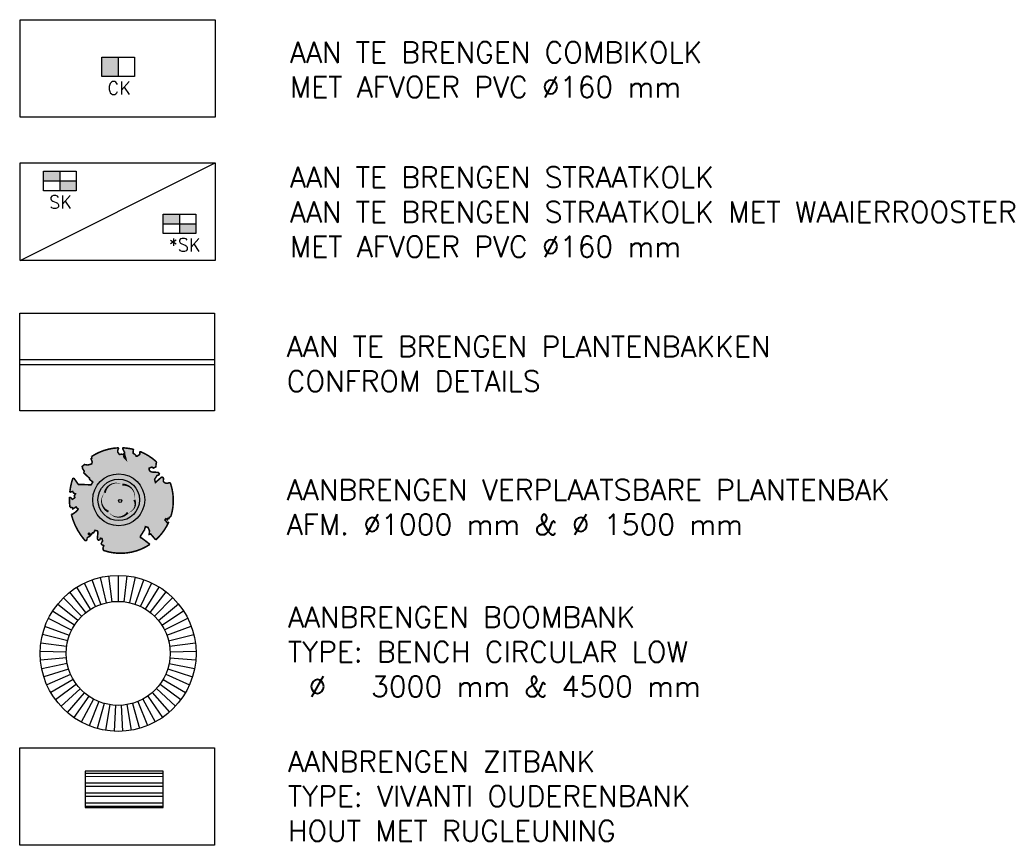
# Model space of a CAD drawing. Header units: metres. Extents: x 202922 to 203755, y 348928 to 349702.
# Tile 5 of 256: x 203167 to 203186, y 348930 to 348945. Entities that reach past the tile are written whole.
import ezdxf

# ---------------------------------------------------------------- set-up
doc = ezdxf.new("R2010")
doc.units = ezdxf.units.M
for name, color, linetype in [('PH-ARC-BOOM', 7, 'Continuous'), ('PH-NIEUW-BAND-20-30', 210, 'Continuous'), ('PH-NIEUW-BEPLANTING- OMRANDING', 96, 'Continuous'), ('PH-NIEUW-BEPLANTING-BOOM', 98, 'Continuous'), ('PH-NIEUW-STRAATMEUBILAIR', 7, 'Continuous'), ('PH-NIEUW-STRAATMEUBILAIR-BOOMBANK', 7, 'Continuous'), ('PH-NIEUW-STRAATMEUBILAIR-PLANTENBAK', 4, 'Continuous'), ('PH-NIEUW-STRAATMEUBILAIR-VERPLAATSBARE PLANTENBAK', 4, 'Continuous'), ('PH-RIO-KOLK', 7, 'Continuous'), ('PH100', 7, 'Continuous')]:
    doc.layers.add(name, color=color, linetype=linetype)
doc.styles.add('ROMANS', font='romans.shx')

# ---------------------------------------------------------------- blocks, each defined once
blk = doc.blocks.new('A$C9b134cbc')
at = {"layer": 'PH-NIEUW-STRAATMEUBILAIR-BOOMBANK'}
for points in [[(1.066424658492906, 2.401106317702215), (0.8496345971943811, 2.851663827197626)], [(1.167968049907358, 2.443257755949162), (1.00194968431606, 2.914890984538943)], [(1.273525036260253, 2.474007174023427), (1.160285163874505, 2.961015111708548)], [(1.381819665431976, 2.492982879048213), (1.322727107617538, 2.98947866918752)], [(1.504728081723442, 2.499980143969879), (1.507089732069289, 2.999974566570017)], [(1.614476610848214, 2.493417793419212), (1.671712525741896, 2.990131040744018)], [(1.722841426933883, 2.474847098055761), (1.834259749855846, 2.962274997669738)], [(1.82851263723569, 2.444492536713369), (1.992766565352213, 2.916743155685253)], [(1.93021290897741, 2.402721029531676), (2.145316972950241, 2.85408589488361)], [(0.8802250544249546, 2.284767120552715), (0.5703351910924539, 2.677155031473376)], [(0.9701222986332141, 2.348062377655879), (0.7051810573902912, 2.772097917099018)], [(2.026712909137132, 2.350037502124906), (2.290066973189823, 2.775060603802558)], [(2.11684616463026, 2.287078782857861), (2.425266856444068, 2.680622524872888)], [(0.7978195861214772, 2.211985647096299), (0.4467269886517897, 2.567982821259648)], [(2.199523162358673, 2.214605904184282), (2.549282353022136, 2.571913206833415)], [(0.6593657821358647, 2.041587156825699), (0.2390462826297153, 2.312385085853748)], [(0.7239019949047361, 2.13059772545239), (0.3358506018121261, 2.44590093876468)], [(2.273744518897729, 2.1334949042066), (2.660614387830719, 2.450246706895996)], [(2.338613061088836, 2.044726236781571), (2.75791720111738, 2.317093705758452)], [(0.6049910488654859, 1.946029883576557), (0.1574841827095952, 2.169049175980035)], [(2.393344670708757, 1.949372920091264), (2.840014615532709, 2.174063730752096)], [(0.5614350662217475, 1.845080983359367), (0.09215020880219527, 2.017625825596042)], [(2.437277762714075, 1.848587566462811), (2.905914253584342, 2.022885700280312)], [(0.5292243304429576, 1.739960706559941), (0.04383410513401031, 1.859945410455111)], [(2.469881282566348, 1.743588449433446), (2.954819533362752, 1.865387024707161)], [(0.500254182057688, 1.522323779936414), (0.0003788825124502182, 1.533490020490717)], [(0.5087481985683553, 1.631939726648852), (0.01311990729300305, 1.69791394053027)], [(2.490761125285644, 1.635644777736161), (2.986139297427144, 1.703471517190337)], [(2.49966489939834, 1.526061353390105), (2.99949495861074, 1.539096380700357)], [(0.5038449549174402, 1.412437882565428), (0.005765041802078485, 1.368661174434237)], [(2.496484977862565, 1.416162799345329), (2.994725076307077, 1.374248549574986)], [(0.5194771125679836, 1.303610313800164), (0.0292132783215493, 1.205419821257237)], [(0.546961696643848, 1.197156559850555), (0.07044015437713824, 1.045739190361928)], [(2.454173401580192, 1.200721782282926), (2.931257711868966, 1.051087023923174)], [(2.481259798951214, 1.307277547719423), (2.971887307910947, 1.21092067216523)], [(0.5859664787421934, 1.09436341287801), (0.1289473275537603, 0.8915494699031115)], [(0.636019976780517, 0.9964734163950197), (0.2040275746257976, 0.7447144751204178)], [(2.365866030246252, 0.9997070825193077), (2.798796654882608, 0.7495649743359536)], [(2.41555320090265, 1.097783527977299), (2.873327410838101, 0.8966796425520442)], [(0.6965171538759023, 0.9046698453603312), (0.2947733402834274, 0.6070091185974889)], [(0.7667267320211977, 0.82006240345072), (0.4000877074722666, 0.480097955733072)], [(2.235819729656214, 0.8228086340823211), (2.603727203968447, 0.4842173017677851)], [(2.305712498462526, 0.9076779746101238), (2.708566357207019, 0.6115213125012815)], [(0.8458000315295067, 0.7436738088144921), (0.518697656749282, 0.3655150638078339)], [(0.9327812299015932, 0.6764274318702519), (0.6491694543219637, 0.2646454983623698)], [(1.026618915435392, 0.6191361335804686), (0.7899259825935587, 0.1787085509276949)], [(1.126178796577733, 0.5724924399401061), (0.9392658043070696, 0.1087430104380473)], [(1.877295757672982, 0.5738965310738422), (2.065941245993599, 0.1108491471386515)], [(1.976680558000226, 0.6209121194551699), (2.215018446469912, 0.181372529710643)], [(2.070303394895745, 0.6785538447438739), (2.355452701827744, 0.267835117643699)], [(2.157032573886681, 0.7461249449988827), (2.4855464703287, 0.3691917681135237)], [(1.230257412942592, 0.5370601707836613), (1.095383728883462, 0.05559460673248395)], [(1.337596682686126, 0.5132676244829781), (1.256392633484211, 0.01990578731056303)], [(1.446899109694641, 0.5014024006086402), (1.420346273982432, 0.002107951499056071)], [(1.556843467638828, 0.5016079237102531), (1.585262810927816, 0.002416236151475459)], [(1.666100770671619, 0.5138817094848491), (1.749148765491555, 0.02082691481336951)], [(1.773350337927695, 0.5380753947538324), (1.910023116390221, 0.05711744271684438)]]:
    blk.add_lwpolyline(points, dxfattribs=at)
for radius in [1.5, 1]:
    blk.add_circle((1.500004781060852, 1.499991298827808), radius, dxfattribs=at)
blk = doc.blocks.new('bank')
h = blk.add_hatch()
h.set_pattern_fill('ANSI32', color=256, scale=0.02, angle=135)
h.set_pattern_definition([(180, (-196240.8201112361, -370617.3305901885), (-1.387778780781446e-17, -0.1905), []), (180, (-196240.8836112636, -370617.2670901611), (-1.387778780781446e-17, -0.1905), [])])
h.paths.add_polyline_path([(0, 0), (1.5, 0), (1.5, 0.7000000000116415), (0, 0.7000000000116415)])
blk.add_lwpolyline([(0, 0), (1.5, 0), (1.5, 0.7000000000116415), (0, 0.7000000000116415)], close=True)
blk = doc.blocks.new('*U25')
at = {"layer": 'PH-ARC-BOOM', "transparency": 33554495}
h = blk.add_hatch(color=94, dxfattribs=at)
h.dxf.hatch_style = 1
edge = h.paths.add_edge_path()
edge.add_line((0.08650493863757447, 0.9423767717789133), (0.08824732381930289, 0.9444135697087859))
edge.add_line((0.08824732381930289, 0.9444135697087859), (0.08990813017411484, 0.9461926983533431))
edge.add_line((0.08990813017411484, 0.9461926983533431), (0.09149985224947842, 0.947791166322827))
edge.add_line((0.09149985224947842, 0.947791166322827), (0.09303498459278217, 0.9492859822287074))
edge.add_line((0.09303498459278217, 0.9492859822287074), (0.09452602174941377, 0.9507541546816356))
edge.add_line((0.09452602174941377, 0.9507541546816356), (0.09598545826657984, 0.9522726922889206))
edge.add_line((0.09598545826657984, 0.9522726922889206), (0.0974257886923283, 0.9539186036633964))
edge.add_line((0.0974257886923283, 0.9539186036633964), (0.09885950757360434, 0.9557688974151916))
edge.add_line((0.09885950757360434, 0.9557688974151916), (0.1002758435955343, 0.9579073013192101))
edge.add_line((0.1002758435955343, 0.9579073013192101), (0.1015709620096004, 0.9604444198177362))
edge.add_line((0.1015709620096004, 0.9604444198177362), (0.1026177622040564, 0.9634975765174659))
edge.add_line((0.1026177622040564, 0.9634975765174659), (0.1032891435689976, 0.9671840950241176))
edge.add_line((0.1032891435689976, 0.9671840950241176), (0.1034580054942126, 0.9716212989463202))
edge.add_line((0.1034580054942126, 0.9716212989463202), (0.1029972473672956, 0.9769265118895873))
edge.add_line((0.1029972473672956, 0.9769265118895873), (0.1017797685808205, 0.9832170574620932))
edge.add_line((0.1017797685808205, 0.9832170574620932), (0.09505220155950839, 1.006887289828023))
edge.add_arc((0.1048093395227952, 1.00966046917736), 0.01014358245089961, 84.28280273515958, 195.8662404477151, ccw=False)
edge.add_arc((0.004771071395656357, 0.01044105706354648), 1.014358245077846, 64.36238583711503, 84.28280273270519, ccw=False)
edge.add_arc((0.4326890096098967, 0.9020720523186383), 0.0253589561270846, -17.326970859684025, 64.36238583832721, ccw=False)
edge.add_line((0.4568971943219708, 0.8945195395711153), (0.4707620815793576, 0.8238279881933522))
edge.add_line((0.4707620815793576, 0.8238279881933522), (0.436041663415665, 0.7892173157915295))
edge.add_line((0.436041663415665, 0.7892173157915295), (0.398413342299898, 0.7970961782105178))
edge.add_line((0.398413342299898, 0.7970961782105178), (0.3533968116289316, 0.7633326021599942))
edge.add_line((0.3533968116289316, 0.7633326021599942), (0.3706255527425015, 0.7204620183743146))
edge.add_line((0.3706255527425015, 0.7204620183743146), (0.4172405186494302, 0.7054663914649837))
edge.add_line((0.4172405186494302, 0.7054663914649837), (0.5423792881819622, 0.7342323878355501))
edge.add_line((0.5423792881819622, 0.7342323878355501), (0.5728953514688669, 0.717372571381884))
edge.add_line((0.5728953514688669, 0.717372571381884), (0.5699041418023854, 0.6905147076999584))
edge.add_line((0.5699041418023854, 0.6905147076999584), (0.5413587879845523, 0.6729338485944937))
edge.add_line((0.5413587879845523, 0.6729338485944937), (0.5154089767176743, 0.5882506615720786))
edge.add_line((0.5154089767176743, 0.5882506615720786), (0.5486011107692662, 0.5339612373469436))
edge.add_line((0.5486011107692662, 0.5339612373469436), (0.6335552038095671, 0.6693344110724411))
edge.add_arc((0.6420974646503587, 0.6310468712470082), 0.03922889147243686, -4.532290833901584, 102.57716793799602, ccw=False)
edge.add_arc((0.724263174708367, 0.6245336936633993), 0.04319456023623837, 175.4677091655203, 248.9217068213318)
edge.add_arc((0.7401727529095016, 0.6658108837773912), 0.08743166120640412, 248.9217068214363, 311.9171786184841)
edge.add_line((0.798581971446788, 0.6007519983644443), (0.7913936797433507, 0.5970326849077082))
edge.add_arc((0.8118536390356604, 0.5820504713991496), 0.0253589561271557, 35.30771174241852, 143.7858025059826, ccw=False)
edge.add_arc((0.004771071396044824, 0.01044105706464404), 1.014358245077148, -1.223300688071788, 35.307711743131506, ccw=False)
edge.add_line((1.018898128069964, -0.01121447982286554), (0.9954664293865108, -0.03381072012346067))
edge.add_line((0.9954664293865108, -0.03381072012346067), (0.9952625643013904, -0.05876833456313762))
edge.add_line((0.9952625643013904, -0.05876833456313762), (0.97237409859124, -0.06297039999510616))
edge.add_line((0.97237409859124, -0.06297039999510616), (0.9752459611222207, -0.08757275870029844))
edge.add_line((0.9752459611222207, -0.08757275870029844), (0.9396180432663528, -0.07610409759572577))
edge.add_line((0.9396180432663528, -0.07610409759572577), (0.9288286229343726, -0.1038427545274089))
edge.add_line((0.9288286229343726, -0.1038427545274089), (0.9727618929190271, -0.1330526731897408))
edge.add_line((0.9727618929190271, -0.1330526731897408), (0.9865007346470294, -0.1439328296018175))
edge.add_line((0.9865007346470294, -0.1439328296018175), (1.010728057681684, -0.1198401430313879))
edge.add_arc((0.004771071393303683, 0.01044105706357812), 1.014358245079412, 328.3336100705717, 352.6207141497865, ccw=False)
edge.add_line((0.8681108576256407, -0.5220690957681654), (0.741059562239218, -0.4401882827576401))
edge.add_line((0.741059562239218, -0.4401882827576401), (0.717514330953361, -0.4563753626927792))
edge.add_line((0.717514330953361, -0.4563753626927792), (0.7024918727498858, -0.3889588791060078))
edge.add_line((0.7024918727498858, -0.3889588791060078), (0.6572299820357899, -0.33466945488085))
edge.add_line((0.6572299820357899, -0.33466945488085), (0.6047093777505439, -0.3351830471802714))
edge.add_line((0.6047093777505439, -0.3351830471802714), (0.6059330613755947, -0.3980071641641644))
edge.add_line((0.6059330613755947, -0.3980071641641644), (0.566077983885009, -0.5355302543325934))
edge.add_line((0.566077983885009, -0.5355302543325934), (0.5721253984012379, -0.5617551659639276))
edge.add_line((0.5721253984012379, -0.5617551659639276), (0.6010301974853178, -0.5658893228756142))
edge.add_line((0.6010301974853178, -0.5658893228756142), (0.7859714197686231, -0.6365895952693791))
edge.add_arc((0.004771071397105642, 0.01044105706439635), 1.014358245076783, 267.1865883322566, 320.3666828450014, ccw=False)
edge.add_arc((-0.131492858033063, -1.015588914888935), 0.08743166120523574, 8.480874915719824, 44.75818636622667)
edge.add_arc((-0.0964692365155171, -0.9257692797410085), 0.03912479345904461, 313.7600660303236, 391.0839923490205)
edge.add_arc((-0.08150731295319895, -0.871000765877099), 0.03922889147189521, 191.1027252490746, 298.21218402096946, ccw=False)
edge.add_line((-0.1200019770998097, -0.8785550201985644), (-0.1061238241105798, -0.8340445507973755))
edge.add_line((-0.1061238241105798, -0.8340445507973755), (-0.1294890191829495, -0.7924725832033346))
edge.add_line((-0.1294890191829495, -0.7924725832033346), (-0.1603268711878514, -0.7955668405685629))
edge.add_line((-0.1603268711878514, -0.7955668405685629), (-0.1649629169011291, -0.828769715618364))
edge.add_line((-0.1649629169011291, -0.828769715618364), (-0.1883580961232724, -0.8422959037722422))
edge.add_line((-0.1883580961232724, -0.8422959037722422), (-0.2160544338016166, -0.8211205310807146))
edge.add_line((-0.2160544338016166, -0.8211205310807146), (-0.2399694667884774, -0.6949648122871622))
edge.add_line((-0.2399694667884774, -0.6949648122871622), (-0.2582130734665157, -0.6767494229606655))
edge.add_line((-0.2582130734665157, -0.6767494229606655), (-0.3043936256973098, -0.6781892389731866))
edge.add_line((-0.3043936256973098, -0.6781892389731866), (-0.3172346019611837, -0.7329758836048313))
edge.add_line((-0.3172346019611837, -0.7329758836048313), (-0.336052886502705, -0.7388846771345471))
edge.add_line((-0.336052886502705, -0.7388846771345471), (-0.3538048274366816, -0.7845823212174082))
edge.add_line((-0.3538048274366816, -0.7845823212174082), (-0.4006539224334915, -0.7595278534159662))
edge.add_arc((-0.3865868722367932, -0.7743409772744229), 0.0204281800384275, 133.5201832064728, 278.5726712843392)
edge.add_arc((-0.3810991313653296, -0.8107444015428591), 0.01638655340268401, -64.42330100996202, 98.57267128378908, ccw=False)
edge.add_arc((-0.3477232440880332, -0.8804780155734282), 0.06092273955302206, 115.5766989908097, 178.1409728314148)
edge.add_line((-0.4086139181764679, -0.8785016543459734), (-0.407173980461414, -0.8805199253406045))
edge.add_arc((-0.4278175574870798, -0.8952481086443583), 0.02535895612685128, -122.86463451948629, 35.50600182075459, ccw=False)
edge.add_arc((0.2198497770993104, 0.1072494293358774), 1.218872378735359, 210.4933712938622, 237.1353654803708, ccw=False)
edge.add_line((-0.8304377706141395, -0.5112535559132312), (-0.8228827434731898, -0.5098405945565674))
edge.add_line((-0.8228827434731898, -0.5098405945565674), (-0.8167086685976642, -0.5081276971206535))
edge.add_line((-0.8167086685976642, -0.5081276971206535), (-0.8117538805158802, -0.5061763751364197))
edge.add_line((-0.8117538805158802, -0.5061763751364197), (-0.8078567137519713, -0.5040481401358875))
edge.add_line((-0.8078567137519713, -0.5040481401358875), (-0.8048555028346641, -0.5018045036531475))
edge.add_line((-0.8048555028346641, -0.5018045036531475), (-0.8025885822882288, -0.4995069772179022))
edge.add_line((-0.8025885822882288, -0.4995069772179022), (-0.8008942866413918, -0.497217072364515))
edge.add_line((-0.8008942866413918, -0.497217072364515), (-0.7535134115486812, -0.4367869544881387))
edge.add_line((-0.7535134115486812, -0.4367869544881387), (-0.7524957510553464, -0.4346789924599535))
edge.add_line((-0.7524957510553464, -0.4346789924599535), (-0.7516640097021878, -0.4326561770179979))
edge.add_line((-0.7516640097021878, -0.4326561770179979), (-0.7509548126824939, -0.4306730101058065))
edge.add_line((-0.7509548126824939, -0.4306730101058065), (-0.7503047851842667, -0.4286839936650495))
edge.add_line((-0.7503047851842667, -0.4286839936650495), (-0.7496505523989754, -0.4266436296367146))
edge.add_line((-0.7496505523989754, -0.4266436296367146), (-0.7489287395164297, -0.424506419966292))
edge.add_line((-0.7489287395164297, -0.424506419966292), (-0.7480759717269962, -0.4222268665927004))
edge.add_line((-0.7480759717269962, -0.4222268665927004), (-0.7470288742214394, -0.4197594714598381))
edge.add_line((-0.7470288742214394, -0.4197594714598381), (-0.7457457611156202, -0.4170726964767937))
edge.add_line((-0.7457457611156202, -0.4170726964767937), (-0.7442717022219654, -0.4141908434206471))
edge.add_line((-0.7442717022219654, -0.4141908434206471), (-0.7426734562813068, -0.4111521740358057))
edge.add_line((-0.7426734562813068, -0.4111521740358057), (-0.7410177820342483, -0.4079949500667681))
edge.add_line((-0.7410177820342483, -0.4079949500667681), (-0.7393714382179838, -0.404757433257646))
edge.add_line((-0.7393714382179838, -0.404757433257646), (-0.7378011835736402, -0.4014778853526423))
edge.add_line((-0.7378011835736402, -0.4014778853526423), (-0.736373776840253, -0.3981945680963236))
edge.add_line((-0.736373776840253, -0.3981945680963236), (-0.7351559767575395, -0.3949457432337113))
edge.add_line((-0.7351559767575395, -0.3949457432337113), (-0.7342033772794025, -0.3917709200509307))
edge.add_line((-0.7342033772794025, -0.3917709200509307), (-0.7335269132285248, -0.3887145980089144))
edge.add_line((-0.7335269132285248, -0.3887145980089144), (-0.7331263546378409, -0.3858225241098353))
edge.add_line((-0.7331263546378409, -0.3858225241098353), (-0.7330014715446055, -0.3831404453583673))
edge.add_line((-0.7330014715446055, -0.3831404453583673), (-0.7331520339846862, -0.3807141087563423))
edge.add_line((-0.7331520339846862, -0.3807141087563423), (-0.7335778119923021, -0.3785892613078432))
edge.add_line((-0.7335778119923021, -0.3785892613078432), (-0.7342785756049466, -0.3768116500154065))
edge.add_line((-0.7342785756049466, -0.3768116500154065), (-0.7352540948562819, -0.3754270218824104))
edge.add_line((-0.7352540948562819, -0.3754270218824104), (-0.7364992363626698, -0.3744576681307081))
edge.add_line((-0.7364992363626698, -0.3744576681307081), (-0.7379892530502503, -0.3738320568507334))
edge.add_line((-0.7379892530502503, -0.3738320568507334), (-0.7396944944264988, -0.3734552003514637))
edge.add_line((-0.7396944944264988, -0.3734552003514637), (-0.7415853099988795, -0.373232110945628))
edge.add_line((-0.7415853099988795, -0.373232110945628), (-0.7436320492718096, -0.3730678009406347))
edge.add_line((-0.7436320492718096, -0.3730678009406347), (-0.7458050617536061, -0.3728672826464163))
edge.add_line((-0.7458050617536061, -0.3728672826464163), (-0.7480746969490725, -0.3725355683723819))
edge.add_line((-0.7480746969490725, -0.3725355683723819), (-0.7504113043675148, -0.3719776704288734))
edge.add_line((-0.7504113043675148, -0.3719776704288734), (-0.7527903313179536, -0.3711203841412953))
edge.add_line((-0.7527903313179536, -0.3711203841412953), (-0.7552076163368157, -0.3699776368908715))
edge.add_line((-0.7552076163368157, -0.3699776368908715), (-0.7576640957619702, -0.3685851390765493))
edge.add_line((-0.7576640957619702, -0.3685851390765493), (-0.7601607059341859, -0.3669786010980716))
edge.add_line((-0.7601607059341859, -0.3669786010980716), (-0.7626983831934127, -0.36519373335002))
edge.add_line((-0.7626983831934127, -0.36519373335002), (-0.7652780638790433, -0.3632662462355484))
edge.add_line((-0.7652780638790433, -0.3632662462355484), (-0.7679006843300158, -0.3612318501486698))
edge.add_line((-0.7679006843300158, -0.3612318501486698), (-0.7705671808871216, -0.3591262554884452))
edge.add_line((-0.7705671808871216, -0.3591262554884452), (-0.7732724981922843, -0.3569747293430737))
edge.add_line((-0.7732724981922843, -0.3569747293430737), (-0.7759876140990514, -0.3547607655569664))
edge.add_line((-0.7759876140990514, -0.3547607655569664), (-0.7786775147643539, -0.3524574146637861))
edge.add_line((-0.7786775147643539, -0.3524574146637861), (-0.7813071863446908, -0.3500377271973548))
edge.add_line((-0.7813071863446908, -0.3500377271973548), (-0.8299391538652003, -0.4056840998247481))
edge.add_line((-0.8299391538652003, -0.4056840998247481), (-0.8323433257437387, -0.4029508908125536))
edge.add_line((-0.8323433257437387, -0.4029508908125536), (-0.8345822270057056, -0.4000204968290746))
edge.add_line((-0.8345822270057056, -0.4000204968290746), (-0.836620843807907, -0.3968659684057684))
edge.add_line((-0.836620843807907, -0.3968659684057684), (-0.8385216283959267, -0.3935251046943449))
edge.add_line((-0.8385216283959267, -0.3935251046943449), (-0.840736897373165, -0.3902946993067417))
edge.add_line((-0.840736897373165, -0.3902946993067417), (-0.8438164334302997, -0.3875362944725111))
edge.add_line((-0.8438164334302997, -0.3875362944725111), (-0.8483100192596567, -0.3856114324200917))
edge.add_line((-0.8483100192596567, -0.3856114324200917), (-0.85476743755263, -0.3848816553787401))
edge.add_line((-0.85476743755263, -0.3848816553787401), (-0.8637384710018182, -0.3857085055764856))
edge.add_line((-0.8637384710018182, -0.3857085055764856), (-0.8757729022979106, -0.3884535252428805))
edge.add_line((-0.8757729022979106, -0.3884535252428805), (-0.8914205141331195, -0.3934782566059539))
edge.add_arc((0.2198497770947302, 0.1072494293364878), 1.21887237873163, 194.8652116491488, 204.2558683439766, ccw=False)
edge.add_line((-0.9582294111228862, -0.2054473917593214), (-0.9234884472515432, -0.2114270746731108))
edge.add_line((-0.9234884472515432, -0.2114270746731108), (-0.8925376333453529, -0.2312720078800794))
edge.add_line((-0.8925376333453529, -0.2312720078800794), (-0.8760445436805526, -0.2163382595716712))
edge.add_line((-0.8760445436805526, -0.2163382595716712), (-0.8562040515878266, -0.1853920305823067))
edge.add_line((-0.8562040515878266, -0.1853920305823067), (-0.8752034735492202, -0.1563483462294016))
edge.add_line((-0.8752034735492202, -0.1563483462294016), (-0.8645641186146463, -0.1134496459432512))
edge.add_line((-0.8645641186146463, -0.1134496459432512), (-0.9040011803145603, -0.1102134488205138))
edge.add_line((-0.9040011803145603, -0.1102134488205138), (-0.9304102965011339, -0.08463351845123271))
edge.add_line((-0.9304102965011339, -0.08463351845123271), (-0.9783993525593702, -0.1160192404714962))
edge.add_arc((0.2198497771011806, 0.1072494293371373), 1.218872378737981, 177.2450157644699, 190.5548318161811, ccw=False)
edge.add_line((-0.9976138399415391, 0.165834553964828), (-0.9703584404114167, 0.1604275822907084))
edge.add_line((-0.9703584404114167, 0.1604275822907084), (-0.8596913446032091, 0.07278734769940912))
edge.add_line((-0.8596913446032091, 0.07278734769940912), (-0.8119143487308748, 0.08936666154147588))
edge.add_line((-0.8119143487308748, 0.08936666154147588), (-0.6256486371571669, 0.1385249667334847))
edge.add_line((-0.6256486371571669, 0.1385249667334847), (-0.6097807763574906, 0.2000328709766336))
edge.add_line((-0.6097807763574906, 0.2000328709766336), (-0.6817740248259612, 0.228700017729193))
edge.add_line((-0.6817740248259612, 0.228700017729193), (-0.6928026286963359, 0.2522743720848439))
edge.add_line((-0.6928026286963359, 0.2522743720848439), (-0.8242515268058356, 0.3167975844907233))
edge.add_line((-0.8242515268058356, 0.3167975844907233), (-0.8271706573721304, 0.3537371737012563))
edge.add_line((-0.8271706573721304, 0.3537371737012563), (-0.8715954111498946, 0.3913917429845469))
edge.add_line((-0.8715954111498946, 0.3913917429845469), (-0.8896592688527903, 0.4279577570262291))
edge.add_line((-0.8896592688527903, 0.4279577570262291), (-0.8593118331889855, 0.4756539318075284))
edge.add_line((-0.8593118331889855, 0.4756539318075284), (-0.7915101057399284, 0.4862687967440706))
edge.add_line((-0.7915101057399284, 0.4862687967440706), (-0.7299217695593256, 0.526538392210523))
edge.add_line((-0.7299217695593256, 0.526538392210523), (-0.7292294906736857, 0.5680382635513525))
edge.add_line((-0.7292294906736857, 0.5680382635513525), (-0.7676352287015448, 0.6132933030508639))
edge.add_line((-0.7676352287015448, 0.6132933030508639), (-0.7574352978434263, 0.6324233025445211))
edge.add_line((-0.7574352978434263, 0.6324233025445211), (-0.7726401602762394, 0.662019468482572))
edge.add_arc((0.004771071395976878, 0.01044105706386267), 1.014358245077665, 109.4406651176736, 140.0323254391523, ccw=False)
edge.add_arc((-0.3294621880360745, 0.9574021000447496), 0.01014358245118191, -4.341665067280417, 109.4406651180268, ccw=False)
edge.add_line((-0.3193477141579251, 0.9566341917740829), (-0.3215297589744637, 0.9278934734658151))
edge.add_line((-0.3215297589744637, 0.9278934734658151), (-0.3210668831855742, 0.9129554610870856))
edge.add_line((-0.3210668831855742, 0.9129554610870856), (-0.3190361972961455, 0.901530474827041))
edge.add_line((-0.3190361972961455, 0.901530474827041), (-0.3157811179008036, 0.8929926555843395))
edge.add_line((-0.3157811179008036, 0.8929926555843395), (-0.3116450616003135, 0.8867161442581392))
edge.add_line((-0.3116450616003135, 0.8867161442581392), (-0.3069714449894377, 0.88207508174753))
edge.add_line((-0.3069714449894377, 0.88207508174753), (-0.3021036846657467, 0.8784436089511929))
edge.add_line((-0.3021036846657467, 0.8784436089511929), (-0.2973851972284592, 0.8751958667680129))
edge.add_line((-0.2973851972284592, 0.8751958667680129), (-0.2930876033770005, 0.8718356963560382))
edge.add_line((-0.2930876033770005, 0.8718356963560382), (-0.28919534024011, 0.8683857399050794))
edge.add_line((-0.28919534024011, 0.8683857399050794), (-0.2856210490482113, 0.8649983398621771))
edge.add_line((-0.2856210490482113, 0.8649983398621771), (-0.2822773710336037, 0.8618258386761))
edge.add_line((-0.2822773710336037, 0.8618258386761), (-0.2790769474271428, 0.859020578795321))
edge.add_line((-0.2790769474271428, 0.859020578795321), (-0.2759324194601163, 0.8567349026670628))
edge.add_line((-0.2759324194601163, 0.8567349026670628), (-0.2727564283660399, 0.8551211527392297))
edge.add_line((-0.2727564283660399, 0.8551211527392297), (-0.269461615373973, 0.8543316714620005))
edge.add_line((-0.269461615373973, 0.8543316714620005), (-0.2659792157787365, 0.8544624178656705))
edge.add_line((-0.2659792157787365, 0.8544624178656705), (-0.2623148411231, 0.855383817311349))
edge.add_line((-0.2623148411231, 0.855383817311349), (-0.2584926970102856, 0.856909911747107))
edge.add_line((-0.2584926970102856, 0.856909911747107), (-0.2545369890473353, 0.8588547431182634))
edge.add_line((-0.2545369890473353, 0.8588547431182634), (-0.250471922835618, 0.8610323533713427))
edge.add_line((-0.250471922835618, 0.8610323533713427), (-0.2463217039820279, 0.8632567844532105))
edge.add_line((-0.2463217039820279, 0.8632567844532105), (-0.2421105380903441, 0.8653420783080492))
edge.add_line((-0.2421105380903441, 0.8653420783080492), (-0.2378626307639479, 0.8671022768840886))
edge.add_line((-0.2378626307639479, 0.8671022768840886), (-0.2336034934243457, 0.8684046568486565))
edge.add_line((-0.2336034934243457, 0.8684046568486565), (-0.2293638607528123, 0.8693294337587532))
edge.add_line((-0.2293638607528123, 0.8693294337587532), (-0.2251757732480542, 0.8700100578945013))
edge.add_line((-0.2251757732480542, 0.8700100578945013), (-0.2210712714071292, 0.8705799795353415))
edge.add_line((-0.2210712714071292, 0.8705799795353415), (-0.2170823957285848, 0.8711726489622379))
edge.add_line((-0.2170823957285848, 0.8711726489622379), (-0.2132411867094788, 0.8719215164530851))
edge.add_line((-0.2132411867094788, 0.8719215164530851), (-0.2095796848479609, 0.8729600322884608))
edge.add_line((-0.2095796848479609, 0.8729600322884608), (-0.2061299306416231, 0.874421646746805))
edge.add_line((-0.2061299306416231, 0.874421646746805), (-0.2029177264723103, 0.8764026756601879))
edge.add_line((-0.2029177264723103, 0.8764026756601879), (-0.1999439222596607, 0.878850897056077))
edge.add_line((-0.1999439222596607, 0.878850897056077), (-0.1972031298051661, 0.881676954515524))
edge.add_line((-0.1972031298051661, 0.881676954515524), (-0.1946899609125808, 0.8847914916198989))
edge.add_line((-0.1946899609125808, 0.8847914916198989), (-0.1925695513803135, 0.8648193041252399))
edge.add_line((-0.1925695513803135, 0.8648193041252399), (-0.1880558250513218, 0.8596630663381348))
edge.add_line((-0.1880558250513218, 0.8596630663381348), (-0.1667766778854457, 0.8235695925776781))
edge.add_line((-0.1667766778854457, 0.8235695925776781), (-0.1221388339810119, 0.7991742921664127))
edge.add_line((-0.1221388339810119, 0.7991742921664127), (-0.1853639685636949, 0.9015843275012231))
edge.add_line((-0.1853639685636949, 0.9015843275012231), (-0.1842019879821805, 0.9046962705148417))
edge.add_line((-0.1842019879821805, 0.9046962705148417), (-0.1833989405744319, 0.907716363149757))
edge.add_line((-0.1833989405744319, 0.907716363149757), (-0.1830339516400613, 0.9106778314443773))
edge.add_line((-0.1830339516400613, 0.9106778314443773), (-0.1831861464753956, 0.9136139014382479))
edge.add_line((-0.1831861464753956, 0.9136139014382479), (-0.183934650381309, 0.916557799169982))
edge.add_line((-0.183934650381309, 0.916557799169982), (-0.1853585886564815, 0.9195427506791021))
edge.add_line((-0.1853585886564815, 0.9195427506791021), (-0.1875370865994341, 0.9226019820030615))
edge.add_line((-0.1875370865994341, 0.9226019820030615), (-0.1905285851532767, 0.9257980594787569))
edge.add_line((-0.1905285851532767, 0.9257980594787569), (-0.1943087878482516, 0.929310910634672))
edge.add_line((-0.1943087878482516, 0.929310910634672), (-0.1988327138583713, 0.9333498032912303))
edge.add_line((-0.1988327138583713, 0.9333498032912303), (-0.2040553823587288, 0.9381240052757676))
edge.add_line((-0.2040553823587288, 0.9381240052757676), (-0.2099318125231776, 0.9438427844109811))
edge.add_line((-0.2099318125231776, 0.9438427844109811), (-0.2164170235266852, 0.9507154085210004))
edge.add_line((-0.2164170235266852, 0.9507154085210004), (-0.2234660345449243, 0.9589511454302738))
edge.add_line((-0.2234660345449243, 0.9589511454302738), (-0.2398539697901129, 0.9801903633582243))
edge.add_arc((-0.2318230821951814, 0.9863869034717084), 0.01014358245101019, 103.62706257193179, 217.6533630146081, ccw=False)
edge.add_arc((0.004771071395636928, 0.01044105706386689), 1.014358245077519, 92.91698137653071, 103.6270625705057, ccw=False)
edge.add_arc((-0.04633234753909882, 1.013354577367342), 0.0101435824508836, 8.656708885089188, 92.91698137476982, ccw=False)
edge.add_line((-0.03630432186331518, 1.014881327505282), (-0.03045796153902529, 0.976481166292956))
edge.add_line((-0.03045796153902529, 0.976481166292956), (-0.02755332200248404, 0.9644842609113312))
edge.add_line((-0.02755332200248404, 0.9644842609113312), (-0.02429638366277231, 0.9560845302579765))
edge.add_line((-0.02429638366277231, 0.9560845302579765), (-0.02076585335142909, 0.9506286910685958))
edge.add_line((-0.02076585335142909, 0.9506286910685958), (-0.01704043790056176, 0.9474634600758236))
edge.add_line((-0.01704043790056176, 0.9474634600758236), (-0.01319884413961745, 0.9459355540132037))
edge.add_line((-0.01319884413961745, 0.9459355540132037), (-0.009319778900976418, 0.945391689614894))
edge.add_line((-0.009319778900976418, 0.945391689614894), (-0.005481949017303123, 0.9451785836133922))
edge.add_line((-0.005481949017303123, 0.9451785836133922), (-0.001749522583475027, 0.9447590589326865))
edge.add_line((-0.001749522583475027, 0.9447590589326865), (0.0018714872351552, 0.9440603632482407))
edge.add_line((0.0018714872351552, 0.9440603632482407), (0.005389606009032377, 0.9431258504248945))
edge.add_line((0.005389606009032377, 0.9431258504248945), (0.008813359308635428, 0.9419988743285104))
edge.add_line((0.008813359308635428, 0.9419988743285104), (0.01215127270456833, 0.9407227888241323))
edge.add_line((0.01215127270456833, 0.9407227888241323), (0.01541187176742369, 0.9393409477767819))
edge.add_line((0.01541187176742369, 0.9393409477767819), (0.01860368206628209, 0.937896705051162))
edge.add_line((0.01860368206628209, 0.937896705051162), (0.02173522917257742, 0.9364334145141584))
edge.add_line((0.02173522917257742, 0.9364334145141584), (0.02480835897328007, 0.9349844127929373))
edge.add_line((0.02480835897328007, 0.9349844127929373), (0.02779819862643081, 0.933542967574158))
edge.add_line((0.02779819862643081, 0.933542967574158), (0.03067319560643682, 0.9320923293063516))
edge.add_line((0.03067319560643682, 0.9320923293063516), (0.03340179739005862, 0.9306157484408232))
edge.add_line((0.03340179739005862, 0.9306157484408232), (0.03595245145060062, 0.9290964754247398))
edge.add_line((0.03595245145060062, 0.9290964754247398), (0.03829360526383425, 0.9275177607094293))
edge.add_line((0.03829360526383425, 0.9275177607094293), (0.04039370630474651, 0.9258628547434))
edge.add_line((0.04039370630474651, 0.9258628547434), (0.0422212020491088, 0.9241150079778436))
edge.add_line((0.0422212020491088, 0.9241150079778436), (0.04376176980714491, 0.9222717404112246))
edge.add_line((0.04376176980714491, 0.9222717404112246), (0.04507000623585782, 0.9203876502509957))
edge.add_line((0.04507000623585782, 0.9203876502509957), (0.04621773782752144, 0.918531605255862))
edge.add_line((0.04621773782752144, 0.918531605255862), (0.0472767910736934, 0.9167724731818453))
edge.add_line((0.0472767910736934, 0.9167724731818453), (0.04831899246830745, 0.9151791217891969))
edge.add_line((0.04831899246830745, 0.9151791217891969), (0.04941616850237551, 0.913820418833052))
edge.add_line((0.04941616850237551, 0.913820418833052), (0.05064014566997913, 0.9127652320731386))
edge.add_line((0.05064014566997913, 0.9127652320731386), (0.05206275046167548, 0.9120824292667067))
edge.add_line((0.05206275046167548, 0.9120824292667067), (0.05373699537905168, 0.9118260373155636))
edge.add_line((0.05373699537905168, 0.9118260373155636), (0.0556406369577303, 0.9119907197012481))
edge.add_line((0.0556406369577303, 0.9119907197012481), (0.0577326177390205, 0.9125562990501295))
edge.add_line((0.0577326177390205, 0.9125562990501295), (0.05997188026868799, 0.9135025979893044))
edge.add_line((0.05997188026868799, 0.9135025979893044), (0.06231736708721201, 0.9148094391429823))
edge.add_line((0.06231736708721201, 0.9148094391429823), (0.064728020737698, 0.9164566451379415))
edge.add_line((0.064728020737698, 0.9164566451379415), (0.06716278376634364, 0.9184240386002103))
edge.add_line((0.06716278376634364, 0.9184240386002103), (0.06958059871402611, 0.9206914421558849))
edge.add_line((0.06958059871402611, 0.9206914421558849), (0.07194649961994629, 0.923229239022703))
edge.add_line((0.07194649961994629, 0.923229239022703), (0.07424988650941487, 0.9259700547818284))
edge.add_line((0.07424988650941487, 0.9259700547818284), (0.07648625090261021, 0.9288370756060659))
edge.add_line((0.07648625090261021, 0.9288370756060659), (0.07865108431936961, 0.9317534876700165))
edge.add_line((0.07865108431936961, 0.9317534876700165), (0.08073987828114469, 0.9346424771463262))
edge.add_line((0.08073987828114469, 0.9346424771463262), (0.08274812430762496, 0.9374272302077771))
edge.add_line((0.08274812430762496, 0.9374272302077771), (0.08467131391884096, 0.9400309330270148))
edge.add_line((0.08467131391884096, 0.9400309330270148), (0.08650493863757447, 0.9423767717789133))
at = {"const_width": 0.03}
blk.add_lwpolyline([(0.08650493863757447, 0.9423767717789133), (0.08824732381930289, 0.9444135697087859), (0.08990813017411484, 0.9461926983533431), (0.09149985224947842, 0.947791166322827), (0.09303498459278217, 0.9492859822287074), (0.09452602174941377, 0.9507541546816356), (0.09598545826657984, 0.9522726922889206), (0.0974257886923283, 0.9539186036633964), (0.09885950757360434, 0.9557688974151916), (0.1002758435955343, 0.9579073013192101), (0.1015709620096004, 0.9604444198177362), (0.1026177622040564, 0.9634975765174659), (0.1032891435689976, 0.9671840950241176), (0.1034580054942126, 0.9716212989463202), (0.1029972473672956, 0.9769265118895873), (0.1017797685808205, 0.9832170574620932), (0.09505220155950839, 1.006887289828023, -0.5293802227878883), (0.1058198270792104, 1.019753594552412, -0.08713876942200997), (0.4436612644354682, 0.9249343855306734, -0.3723405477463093), (0.4568971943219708, 0.8945195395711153), (0.4707620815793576, 0.8238279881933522), (0.436041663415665, 0.7892173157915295), (0.398413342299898, 0.7970961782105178), (0.3533968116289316, 0.7633326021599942), (0.3706255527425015, 0.7204620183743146), (0.4172405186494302, 0.7054663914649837), (0.5423792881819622, 0.7342323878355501), (0.5728953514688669, 0.717372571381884), (0.5699041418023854, 0.6905147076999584), (0.5413587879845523, 0.6729338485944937), (0.5154089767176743, 0.5882506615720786), (0.5486011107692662, 0.5339612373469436), (0.6335552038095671, 0.6693344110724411, -0.5046405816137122), (0.6812036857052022, 0.6279469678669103, 0.3319483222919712), (0.7087285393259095, 0.5842292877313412, 0.282007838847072), (0.798581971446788, 0.6007519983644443), (0.7913936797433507, 0.5970326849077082, -0.5121558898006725), (0.8325480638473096, 0.5967071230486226, -0.1607604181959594), (1.018898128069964, -0.01121447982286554), (0.9954664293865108, -0.03381072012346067), (0.9952625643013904, -0.05876833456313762), (0.97237409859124, -0.06297039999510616), (0.9752459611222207, -0.08757275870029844), (0.9396180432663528, -0.07610409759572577), (0.9288286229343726, -0.1038427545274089), (0.9727618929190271, -0.1330526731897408), (0.9865007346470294, -0.1439328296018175), (1.010728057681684, -0.1198401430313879, -0.1063709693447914), (0.8681108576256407, -0.5220690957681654), (0.741059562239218, -0.4401882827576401), (0.717514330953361, -0.4563753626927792), (0.7024918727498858, -0.3889588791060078), (0.6572299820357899, -0.33466945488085), (0.6047093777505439, -0.3351830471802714), (0.6059330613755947, -0.3980071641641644), (0.566077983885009, -0.5355302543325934), (0.5721253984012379, -0.5617551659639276), (0.6010301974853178, -0.5658893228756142), (0.7859714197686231, -0.6365895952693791, -0.2362982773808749), (-0.04501724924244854, -1.002694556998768, 0.1596250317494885), (-0.06940896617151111, -0.9540268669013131, 0.3508021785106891), (-0.06296231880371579, -0.9055693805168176, -0.5046405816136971), (-0.1200019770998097, -0.8785550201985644), (-0.1061238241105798, -0.8340445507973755), (-0.1294890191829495, -0.7924725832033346), (-0.1603268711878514, -0.7955668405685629), (-0.1649629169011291, -0.828769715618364), (-0.1883580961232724, -0.8422959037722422), (-0.2160544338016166, -0.8211205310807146), (-0.2399694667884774, -0.6949648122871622), (-0.2582130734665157, -0.6767494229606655), (-0.3043936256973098, -0.6781892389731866), (-0.3172346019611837, -0.7329758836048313), (-0.336052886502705, -0.7388846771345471), (-0.3538048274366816, -0.7845823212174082), (-0.4006539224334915, -0.7595278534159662, 0.7335825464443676), (-0.3835417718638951, -0.794540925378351, -0.8616245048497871), (-0.3740247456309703, -0.8255252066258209, 0.2799778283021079), (-0.4086139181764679, -0.8785016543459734), (-0.407173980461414, -0.8805199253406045, -0.8270561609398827), (-0.4415787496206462, -0.9165484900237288, -0.1167741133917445), (-0.8304377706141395, -0.5112535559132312), (-0.8228827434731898, -0.5098405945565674), (-0.8167086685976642, -0.5081276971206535), (-0.8117538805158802, -0.5061763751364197), (-0.8078567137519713, -0.5040481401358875), (-0.8048555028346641, -0.5018045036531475), (-0.8025885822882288, -0.4995069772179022), (-0.8008942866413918, -0.497217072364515), (-0.7535134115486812, -0.4367869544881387), (-0.7524957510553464, -0.4346789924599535), (-0.7516640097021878, -0.4326561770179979), (-0.7509548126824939, -0.4306730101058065), (-0.7503047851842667, -0.4286839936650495), (-0.7496505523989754, -0.4266436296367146), (-0.7489287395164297, -0.424506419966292), (-0.7480759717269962, -0.4222268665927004), (-0.7470288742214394, -0.4197594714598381), (-0.7457457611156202, -0.4170726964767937), (-0.7442717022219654, -0.4141908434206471), (-0.7426734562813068, -0.4111521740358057), (-0.7410177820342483, -0.4079949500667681), (-0.7393714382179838, -0.404757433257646), (-0.7378011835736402, -0.4014778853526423), (-0.736373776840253, -0.3981945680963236), (-0.7351559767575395, -0.3949457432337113), (-0.7342033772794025, -0.3917709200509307), (-0.7335269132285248, -0.3887145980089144), (-0.7331263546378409, -0.3858225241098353), (-0.7330014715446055, -0.3831404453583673), (-0.7331520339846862, -0.3807141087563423), (-0.7335778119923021, -0.3785892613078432), (-0.7342785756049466, -0.3768116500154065), (-0.7352540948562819, -0.3754270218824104), (-0.7364992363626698, -0.3744576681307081), (-0.7379892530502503, -0.3738320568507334), (-0.7396944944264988, -0.3734552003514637), (-0.7415853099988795, -0.373232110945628), (-0.7436320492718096, -0.3730678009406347), (-0.7458050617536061, -0.3728672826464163), (-0.7480746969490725, -0.3725355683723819), (-0.7504113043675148, -0.3719776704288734), (-0.7527903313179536, -0.3711203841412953), (-0.7552076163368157, -0.3699776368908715), (-0.7576640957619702, -0.3685851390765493), (-0.7601607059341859, -0.3669786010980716), (-0.7626983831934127, -0.36519373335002), (-0.7652780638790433, -0.3632662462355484), (-0.7679006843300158, -0.3612318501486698), (-0.7705671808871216, -0.3591262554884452), (-0.7732724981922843, -0.3569747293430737), (-0.7759876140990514, -0.3547607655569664), (-0.7786775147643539, -0.3524574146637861), (-0.7813071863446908, -0.3500377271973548), (-0.8299391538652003, -0.4056840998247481), (-0.8323433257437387, -0.4029508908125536), (-0.8345822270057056, -0.4000204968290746), (-0.836620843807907, -0.3968659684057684), (-0.8385216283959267, -0.3935251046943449), (-0.840736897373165, -0.3902946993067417), (-0.8438164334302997, -0.3875362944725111), (-0.8483100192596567, -0.3856114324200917), (-0.85476743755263, -0.3848816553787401), (-0.8637384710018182, -0.3857085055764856), (-0.8757729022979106, -0.3884535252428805), (-0.8914205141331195, -0.3934782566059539, -0.04099741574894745), (-0.9582294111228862, -0.2054473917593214), (-0.9234884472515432, -0.2114270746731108), (-0.8925376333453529, -0.2312720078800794), (-0.8760445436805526, -0.2163382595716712), (-0.8562040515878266, -0.1853920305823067), (-0.8752034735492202, -0.1563483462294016), (-0.8645641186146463, -0.1134496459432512), (-0.9040011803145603, -0.1102134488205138), (-0.9304102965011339, -0.08463351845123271), (-0.9783993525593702, -0.1160192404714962, -0.05814040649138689), (-0.9976138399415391, 0.165834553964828), (-0.9703584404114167, 0.1604275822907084), (-0.8596913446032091, 0.07278734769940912), (-0.8119143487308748, 0.08936666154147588), (-0.6256486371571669, 0.1385249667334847), (-0.6097807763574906, 0.2000328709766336), (-0.6817740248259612, 0.228700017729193), (-0.6928026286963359, 0.2522743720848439), (-0.8242515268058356, 0.3167975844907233), (-0.8271706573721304, 0.3537371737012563), (-0.8715954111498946, 0.3913917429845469), (-0.8896592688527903, 0.4279577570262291), (-0.8593118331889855, 0.4756539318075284), (-0.7915101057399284, 0.4862687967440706), (-0.7299217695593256, 0.526538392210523), (-0.7292294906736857, 0.5680382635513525), (-0.7676352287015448, 0.6132933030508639), (-0.7574352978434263, 0.6324233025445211), (-0.7726401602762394, 0.662019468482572, -0.1342797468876), (-0.332838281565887, 0.9669673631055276, -0.5417265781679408), (-0.3193477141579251, 0.9566341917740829), (-0.3215297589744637, 0.9278934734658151), (-0.3210668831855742, 0.9129554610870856), (-0.3190361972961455, 0.901530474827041), (-0.3157811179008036, 0.8929926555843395), (-0.3116450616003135, 0.8867161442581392), (-0.3069714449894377, 0.88207508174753), (-0.3021036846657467, 0.8784436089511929), (-0.2973851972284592, 0.8751958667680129), (-0.2930876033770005, 0.8718356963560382), (-0.28919534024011, 0.8683857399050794), (-0.2856210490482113, 0.8649983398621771), (-0.2822773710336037, 0.8618258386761), (-0.2790769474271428, 0.859020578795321), (-0.2759324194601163, 0.8567349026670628), (-0.2727564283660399, 0.8551211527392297), (-0.269461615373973, 0.8543316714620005), (-0.2659792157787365, 0.8544624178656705), (-0.2623148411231, 0.855383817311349), (-0.2584926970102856, 0.856909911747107), (-0.2545369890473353, 0.8588547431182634), (-0.250471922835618, 0.8610323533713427), (-0.2463217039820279, 0.8632567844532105), (-0.2421105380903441, 0.8653420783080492), (-0.2378626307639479, 0.8671022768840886), (-0.2336034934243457, 0.8684046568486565), (-0.2293638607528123, 0.8693294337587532), (-0.2251757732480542, 0.8700100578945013), (-0.2210712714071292, 0.8705799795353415), (-0.2170823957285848, 0.8711726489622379), (-0.2132411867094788, 0.8719215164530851), (-0.2095796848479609, 0.8729600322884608), (-0.2061299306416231, 0.874421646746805), (-0.2029177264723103, 0.8764026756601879), (-0.1999439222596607, 0.878850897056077), (-0.1972031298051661, 0.881676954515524), (-0.1946899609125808, 0.8847914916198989), (-0.1925695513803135, 0.8648193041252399), (-0.1880558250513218, 0.8596630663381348), (-0.1667766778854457, 0.8235695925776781), (-0.1221388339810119, 0.7991742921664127), (-0.1853639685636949, 0.9015843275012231), (-0.1842019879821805, 0.9046962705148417), (-0.1833989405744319, 0.907716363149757), (-0.1830339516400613, 0.9106778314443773), (-0.1831861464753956, 0.9136139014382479), (-0.183934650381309, 0.916557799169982), (-0.1853585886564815, 0.9195427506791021), (-0.1875370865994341, 0.9226019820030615), (-0.1905285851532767, 0.9257980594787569), (-0.1943087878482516, 0.929310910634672), (-0.1988327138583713, 0.9333498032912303), (-0.2040553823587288, 0.9381240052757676), (-0.2099318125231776, 0.9438427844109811), (-0.2164170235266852, 0.9507154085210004), (-0.2234660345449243, 0.9589511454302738), (-0.2398539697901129, 0.9801903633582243, -0.5431042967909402), (-0.234212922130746, 0.9962449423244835, -0.04676559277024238), (-0.0468485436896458, 1.023485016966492, -0.3851675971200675), (-0.03630432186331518, 1.014881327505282), (-0.03045796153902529, 0.976481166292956), (-0.02755332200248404, 0.9644842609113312), (-0.02429638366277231, 0.9560845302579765), (-0.02076585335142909, 0.9506286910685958), (-0.01704043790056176, 0.9474634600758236), (-0.01319884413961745, 0.9459355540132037), (-0.009319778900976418, 0.945391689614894), (-0.005481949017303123, 0.9451785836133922), (-0.001749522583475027, 0.9447590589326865), (0.0018714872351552, 0.9440603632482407), (0.005389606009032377, 0.9431258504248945), (0.008813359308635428, 0.9419988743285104), (0.01215127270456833, 0.9407227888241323), (0.01541187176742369, 0.9393409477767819), (0.01860368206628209, 0.937896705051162), (0.02173522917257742, 0.9364334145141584), (0.02480835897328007, 0.9349844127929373), (0.02779819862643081, 0.933542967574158), (0.03067319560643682, 0.9320923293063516), (0.03340179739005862, 0.9306157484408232), (0.03595245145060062, 0.9290964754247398), (0.03829360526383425, 0.9275177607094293), (0.04039370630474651, 0.9258628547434), (0.0422212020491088, 0.9241150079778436), (0.04376176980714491, 0.9222717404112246), (0.04507000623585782, 0.9203876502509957), (0.04621773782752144, 0.918531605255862), (0.0472767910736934, 0.9167724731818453), (0.04831899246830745, 0.9151791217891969), (0.04941616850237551, 0.913820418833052), (0.05064014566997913, 0.9127652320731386), (0.05206275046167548, 0.9120824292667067), (0.05373699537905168, 0.9118260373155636), (0.0556406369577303, 0.9119907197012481), (0.0577326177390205, 0.9125562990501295), (0.05997188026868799, 0.9135025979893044), (0.06231736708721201, 0.9148094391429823), (0.064728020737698, 0.9164566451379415), (0.06716278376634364, 0.9184240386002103), (0.06958059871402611, 0.9206914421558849), (0.07194649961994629, 0.923229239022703), (0.07424988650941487, 0.9259700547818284), (0.07648625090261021, 0.9288370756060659), (0.07865108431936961, 0.9317534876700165), (0.08073987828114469, 0.9346424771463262), (0.08274812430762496, 0.9374272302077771), (0.08467131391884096, 0.9400309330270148)], format="xyb", close=True, dxfattribs=at)
blk.add_circle((0, 0), 0.03)
blk = doc.blocks.new('*U28')
h = blk.add_hatch(color=256)
h.paths.add_polyline_path([(0, 0.3735197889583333), (-0.3145617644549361, 0.3735197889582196), (-0.3145617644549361, 0.1867598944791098), (0, 0.1867598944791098)])
h.paths.add_polyline_path([(0, 0.1867598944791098), (0, 5.551115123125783e-17), (0.3145617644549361, -5.551115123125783e-17), (0.3145617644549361, 0.1867598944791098)])
blk.add_lwpolyline([(0.3145617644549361, 0), (-0.3145617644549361, 0), (-0.3145617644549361, 0.3735197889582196), (0.3145617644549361, 0.373519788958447)], close=True)
for points in [[(-0.3145617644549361, 0.3735197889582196), (0, 0.3735197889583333), (0, 0)], [(-0.3145617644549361, 0.1867598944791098), (0.3145617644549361, 0.1867598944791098)]]:
    blk.add_lwpolyline(points)
at = {"style": 'ROMANS'}
blk.add_attdef('SK', (-0.205106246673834, -0.3442242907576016), '', height=0.25, dxfattribs=at)
blk = doc.blocks.new('*U27')
blk.add_hatch(color=256).paths.add_polyline_path([(0, 0.3735197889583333), (-0.3145617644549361, 0.3735197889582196), (-0.3145617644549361, 0), (0, 0)])
blk.add_line((0, 0.3735197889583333), (0, 0))
blk.add_lwpolyline([(0.3145617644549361, 0), (-0.3145617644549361, 0), (-0.3145617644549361, 0.3735197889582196), (0.3145617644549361, 0.373519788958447)], close=True)
at = {"style": 'ROMANS'}
blk.add_attdef('CK', (-0.205106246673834, -0.3442242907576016), '', height=0.25, dxfattribs=at)

msp = doc.modelspace()

# ---------------------------------------------------------------- linework, layer by layer
at = {"layer": 'PH-NIEUW-BEPLANTING- OMRANDING'}
msp.add_lwpolyline([(203169.140883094, 348936.2416322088, 0, 0.04, 0.52056705), (203168.911454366, 348936.5332135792, 0, 0.04, 0.52056705), (203168.5740851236, 348936.3788139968, 0, 0.04, 0.52056705), (203168.6447900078, 348936.0145914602, 0, 0.04, 0.52056705), (203169.015424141, 348935.9976333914, 0, 0.04, 0.52056705)], format="xyseb", close=True, dxfattribs=at)
at = {"layer": 'PH-NIEUW-STRAATMEUBILAIR-PLANTENBAK'}
for points in [[(203166.9355426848, 348938.9415216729), (203170.6855426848, 348938.941521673)], [(203166.9355426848, 348938.841521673), (203170.6855426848, 348938.841521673)]]:
    msp.add_lwpolyline(points, dxfattribs=at)
at = {"layer": 'PH-NIEUW-STRAATMEUBILAIR-VERPLAATSBARE PLANTENBAK'}
for radius in [0.5, 0.4]:
    msp.add_circle((203168.840883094, 348936.2416322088), radius, dxfattribs=at)
at = {"layer": 'PH100', "color": 1}
for points in [[(203166.9451166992, 348945.4742689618), (203170.6951166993, 348945.4742689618), (203170.6951166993, 348943.5992689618), (203166.9451166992, 348943.5992689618)], [(203166.9451166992, 348942.7195162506), (203170.6951166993, 348942.7195162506), (203170.6951166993, 348940.8445162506), (203166.9451166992, 348940.8445162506)], [(203166.9355426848, 348939.829021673), (203170.6855426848, 348939.829021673), (203170.6855426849, 348937.954021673), (203166.9355426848, 348937.954021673)], [(203166.9355426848, 348931.4742689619), (203170.6855426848, 348931.4742689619), (203170.6855426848, 348929.5992689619), (203166.9355426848, 348929.5992689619)]]:
    msp.add_lwpolyline(points, close=True, dxfattribs=at)
msp.add_lwpolyline([(203166.9451166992, 348940.8445162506), (203170.6951166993, 348942.7195162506)], dxfattribs=at)

# ---------------------------------------------------------------- block references
at = {"layer": 'PH-NIEUW-BAND-20-30'}
msp.add_blockref('A$C9b134cbc', (203167.3302313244, 348931.7900911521), dxfattribs=at)
at = {"layer": 'PH-NIEUW-BEPLANTING-BOOM', "rotation": 343.4615725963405}
msp.add_blockref('*U25', (203168.8699408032, 348936.2199765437), dxfattribs=at)
at = {"layer": 'PH-NIEUW-STRAATMEUBILAIR', "rotation": 359.9695357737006}
msp.add_blockref('bank', (203168.1963333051, 348930.3245509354), dxfattribs=at)
at = {"layer": 'PH-RIO-KOLK'}
for name, p, values in [('*U27', (203168.8309787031, 348944.3793697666), {'CK': 'CK'}), ('*U28', (203167.7059668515, 348942.1864328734), {'SK': 'SK'}), ('*U28', (203170.0125434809, 348941.3639693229), {'SK': '*SK'})]:
    msp.add_blockref(name, p, dxfattribs=at).add_auto_attribs(values)

# ---------------------------------------------------------------- texts
at = {"layer": 'PH100', "color": 2, "char_height": 0.3999999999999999, "attachment_point": 1, "style": 'ROMANS'}
for s, insert, width in [('AAN TE BRENGEN COMBIKOLK  MET AFVOER PVC %%C160 mm', (203172.1342589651, 348945.0478467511), 10.04984285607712), ('AAN TE BRENGEN STRAATKOLK   ^JAAN TE BRENGEN STRAATKOLK MET WAAIERROOSTER ^JMET AFVOER PVC %%C160 mm', (203172.1342589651, 348942.6447170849), 16.45216630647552), ('AAN TE BRENGEN PLANTENBAKKEN\\PCONFROM DETAILS ', (203172.0738613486, 348939.3894983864), 10.04984285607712), ('AANBRENGEN VERPLAATSBARE PLANTENBAK \\PAFM. %%C1000 mm & %%C 1500 mm', (203172.0738613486, 348936.6347456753), 14.38023814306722), ('AANBRENGEN BOOMBANK \\PTYPE: BENCH CIRCULAR LOW \\P\\pi-1.2,l1.6,t1.6;∅^I3000 mm & 4500 mm', (203172.0961661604, 348934.1874093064), 10.04984285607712), ('AANBRENGEN ZITBANK \\PTYPE: VIVANTI OUDERENBANK HOUT MET RUGLEUNING', (203172.0961661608, 348931.4100329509), 10.04984285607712)]:
    msp.add_mtext(s, dxfattribs=dict(at, insert=insert, width=width))

doc.saveas('drawing.dxf')
